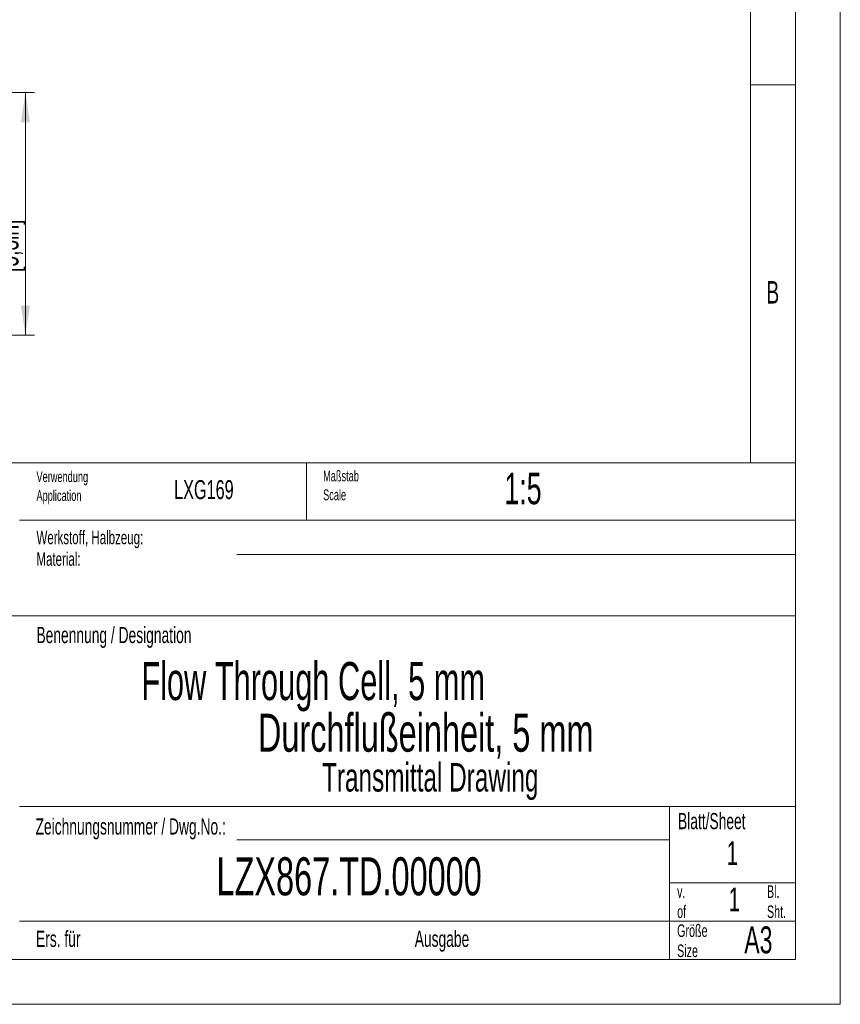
# Model space of a CAD drawing. Header units: millimetres. Extents: x 0 to 2100, y 0 to 1485.
# Tile 10 of 44: x 1643 to 2100, y 0 to 548. Entities that reach past the tile are written whole.
import ezdxf

# ---------------------------------------------------------------- set-up
doc = ezdxf.new("R2010")
doc.units = ezdxf.units.MM
doc.header["$LTSCALE"] = 5
doc.styles.add('SLDTEXTSTYLE0', font='TXT', dxfattribs={"width": 0.605})
doc.styles.add('SLDTEXTSTYLE1', font='TXT', dxfattribs={"width": 0.638186})
doc.dimstyles.new('SLDDIMSTYLE2', dxfattribs={"dimtxt": 12.841593, "dimasz": 16.5, "dimexe": 0, "dimexo": 0.0625, "dimgap": 3.210398, "dimtad": 1, "dimrnd": 1e-09, "dimzin": 12, "dimdsep": 46, "dimtxsty": 'SLDTEXTSTYLE0', "dimsah": 1, "dimcen": 0.09, "dimadec": 0, "dimazin": 3, "dimtfac": 1, "dimtofl": 0, "dimtmove": 0, "dimatfit": 3, "dimfxl": 1, "dimfrac": 2, "dimtolj": 1, "dimtzin": 12, "dimarcsym": 0})

# ---------------------------------------------------------------- blocks, each defined once
blk = doc.blocks.new('_D_12')
at = {"color": 7, "linetype": 'Continuous', "lineweight": 0}
for p, q in [((1596.52, 507.27), (1651.52, 507.27)), ((1646.52, 507.27), (1646.52, 372.27)), ((1596.52, 372.27), (1651.52, 372.27))]:
    blk.add_line(p, q, dxfattribs=at)
at = {"color": 7, "linetype": 'Continuous', "lineweight": 18}
for points in [[(1646.52, 507.27), (1644.02, 490.77), (1649.02, 490.77)], [(1646.52, 372.27), (1649.02, 388.77), (1644.02, 388.77)]]:
    blk.add_solid(points, dxfattribs=at)
at = {"color": 7, "linetype": 'Continuous', "lineweight": 18, "char_height": 13.229, "attachment_point": 1, "rotation": 90, "style": 'SLDTEXTSTYLE0'}
for s, insert in [('mm', (1609.74, 431.52)), ('[5,3in]', (1629.47, 407.51)), ('135', (1609.74, 402.12))]:
    blk.add_mtext(s, dxfattribs=dict(at, insert=insert))

msp = doc.modelspace()

# ---------------------------------------------------------------- linework, layer by layer
at = {"color": 7, "linetype": 'Continuous', "lineweight": 18}
for p, q in [((2100, 0), (2100, 1485)), ((2075, 1460), (2075, 25)), ((2050, 301.25), (2050, 1435)), ((2075, 511.667), (2050, 511.667)), ((1160.6, 301.25), (2075, 301.25)), ((1803, 301.25), (1803, 269.375)), ((1643.2, 269.375), (2075, 269.375)), ((1764.1, 250.217), (2075, 250.217)), ((1427.3, 216.25), (2075, 216.25)), ((1643.2, 110), (2075, 110)), ((2005, 110), (2005, 25)), ((1764.1, 91.473), (2005, 91.473)), ((2005, 67.5), (2075, 67.5)), ((1643.2, 46.25), (2075, 46.25)), ((25, 25), (2075, 25)), ((0, 0), (2100, 0))]:
    msp.add_line(p, q, dxfattribs=at)

# ---------------------------------------------------------------- texts
at = {"color": 7, "linetype": 'Continuous', "lineweight": 0}
for s, insert, char_height, attachment_point, style in [('B', (2062.442, 402.424), 12.5, 2, 'SLDTEXTSTYLE1'), ('Verwendung', (1652.688, 296.588), 6, 1, 'SLDTEXTSTYLE1'), ('Maßstab', (1812.188, 296.988), 6, 1, 'SLDTEXTSTYLE1'), ('LXG169', (1745.861, 291.674), 10.5833, 2, 'SLDTEXTSTYLE1'), ('1:5', (1913.049, 295.749), 17.5, 1, 'SLDTEXTSTYLE1'), ('Application', (1652.688, 286.088), 6, 1, 'SLDTEXTSTYLE1'), ('Scale', (1812.188, 286.488), 6, 1, 'SLDTEXTSTYLE1'), ('Werkstoff, Halbzeug:', (1652.688, 263.522), 7.5, 1, 'SLDTEXTSTYLE1'), ('Material:', (1652.688, 251.522), 7.5, 1, 'SLDTEXTSTYLE1'), ('Benennung / Designation', (1652.688, 209.995), 9, 1, 'SLDTEXTSTYLE1'), ('Flow Through Cell, 5 mm', (1711.035, 190.454), 21.16667, 1, 'SLDTEXTSTYLE0'), ('Durchflußeinheit, 5 mm', (1869.285, 161.728), 21.16667, 2, 'SLDTEXTSTYLE1'), ('Transmittal Drawing', (1871.797, 134.264), 15.875, 2, 'SLDTEXTSTYLE1'), ('Zeichnungsnummer / Dwg.No.:', (1652.188, 103.445), 9.0001, 1, 'SLDTEXTSTYLE1'), ('Blatt/Sheet', (2009.688, 106.445), 9.0001, 1, 'SLDTEXTSTYLE1'), ('1', (2036.746, 90.725), 13.229, 1, 'SLDTEXTSTYLE1'), ('LZX867.TD.00000', (1826.68, 81.801), 21.16667, 2, 'SLDTEXTSTYLE1'), ('Bl.', (2059.188, 66.22), 7, 1, 'SLDTEXTSTYLE1'), ('v.', (2009.188, 66.22), 7, 1, 'SLDTEXTSTYLE1'), ('1', (2037.873, 64.94), 13.229, 1, 'SLDTEXTSTYLE1'), ('of', (2009.188, 55.02), 7, 1, 'SLDTEXTSTYLE1'), ('Sht.', (2059.188, 55.02), 7, 1, 'SLDTEXTSTYLE1'), ('Größe', (2009.188, 44.47), 7, 1, 'SLDTEXTSTYLE1'), ('Ers. für', (1652.438, 40.945), 9.0001, 1, 'SLDTEXTSTYLE1'), ('Ausgabe', (1863.188, 40.945), 9.0001, 1, 'SLDTEXTSTYLE1'), ('A3', (2046.578, 43.358), 15, 1, 'SLDTEXTSTYLE1'), ('Size', (2009.188, 33.27), 7, 1, 'SLDTEXTSTYLE1')]:
    msp.add_mtext(s, dxfattribs=dict(at, insert=insert, char_height=char_height, attachment_point=attachment_point, style=style))

# ---------------------------------------------------------------- dimensions: what is measured, and where the dimension line sits
at = {"color": 7, "linetype": 'Continuous', "lineweight": 18}
dim = msp.add_linear_dim(base=(1646.519, 372.269), p1=(1596.519, 507.269), p2=(1596.519, 372.269), angle=90, text='<>mm\\P[5,3in]', dimstyle='SLDDIMSTYLE2', dxfattribs=at)
dim.commit()
dim.dimension.update_dxf_attribs({"geometry": '_D_12', "text_midpoint": (1646.519, 431.523), "dimtype": 160})

doc.saveas('drawing.dxf')
